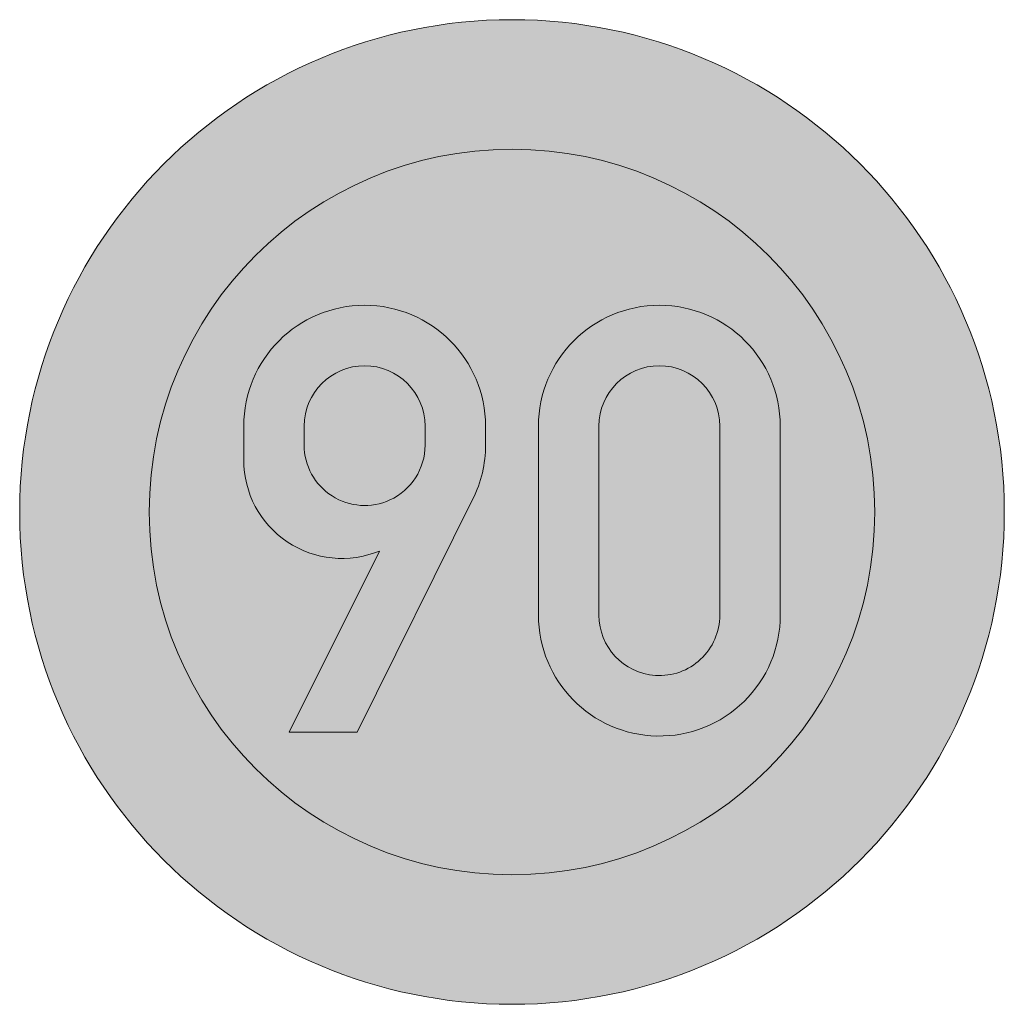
# Model space of a CAD drawing. Header units: metres. Extents: x -0.002 to 0.002, y -0.002 to 0.002.
import ezdxf

# ---------------------------------------------------------------- set-up
doc = ezdxf.new("R2010")
doc.units = ezdxf.units.M
for name, color, linetype, lineweight in [('VKZ_274-59-flf', 1, 'Continuous', 0), ('VKZ_274-59_sym', 7, 'Continuous', 0), ('VKZ_274-59_txt', 7, 'Continuous', 0)]:
    doc.layers.add(name, color=color, linetype=linetype, lineweight=lineweight)

msp = doc.modelspace()

# ---------------------------------------------------------------- hatches: boundary and pattern name
at = {"layer": 'VKZ_274-59-flf'}
h = msp.add_hatch(color=256, dxfattribs=at)
h.dxf.hatch_style = 1
h.paths.add_polyline_path([(-0.002, 0, 1), (0.002, 0, 1)])
h.paths.add_polyline_path([(0.0014737, 0, -1), (-0.0014737, 0, -1)], flags=16)
h.paths.add_polyline_path([(0.0010899, 0.0003487), (0.0010899, -0.0004189, -0.420137), (0.0005888, -0.00091, -0.408315), (0.0001075, -0.0004189), (0.0001075, 0.0003487, -1)], flags=0)
h.paths.add_polyline_path([(0.0008443, 0.0003487), (0.0008443, -0.0004189, -0.433917), (0.0005823, -0.0006639, -0.394781), (0.0003531, -0.0004189), (0.0003531, 0.0003487, -1)], flags=0)
h.paths.add_polyline_path([(-0.0001075, 0.0003487), (-0.0001075, 0.0002719, -0.115666), (-0.0001587, 0.0000536), (-0.0006294, -0.0008947), (-0.0009057, -0.0008947), (-0.0005388, -0.0001585, -0.533873), (-0.0010899, 0.0002105), (-0.0010899, 0.0003487, -1)], flags=0)
h.paths.add_polyline_path([(-0.0003531, 0.0003487), (-0.0003531, 0.0002719, -0.292972), (-0.0004961, 0.0000488, -0.546824), (-0.0008443, 0.0002719), (-0.0008443, 0.0003487, -1)], flags=0)
at = {"layer": 'VKZ_274-59-flf', "true_color": 0xffffff}
h = msp.add_hatch(color=7, dxfattribs=at)
h.dxf.hatch_style = 1
h.paths.add_polyline_path([(-0.0014737, 0, 1), (0.0014737, 0, 1)])
h.paths.add_polyline_path([(-0.0001075, 0.0003487), (-0.0001075, 0.0002719, -0.115666), (-0.0001587, 0.0000536), (-0.0006294, -0.0008947), (-0.0009057, -0.0008947), (-0.0005388, -0.0001585, -0.533873), (-0.0010899, 0.0002105), (-0.0010899, 0.0003487, -1)], flags=16)
h.paths.add_polyline_path([(0.0010899, 0.0003487), (0.0010899, -0.0004189, -0.420137), (0.0005888, -0.00091, -0.408315), (0.0001075, -0.0004189), (0.0001075, 0.0003487, -1)], flags=16)
h.paths.add_polyline_path([(-0.0003531, 0.0003487), (-0.0003531, 0.0002719, -0.292972), (-0.0004961, 0.0000488, -0.546824), (-0.0008443, 0.0002719), (-0.0008443, 0.0003487, -1)], flags=0)
h.paths.add_polyline_path([(0.0008443, 0.0003487), (0.0008443, -0.0004189, -0.433917), (0.0005823, -0.0006639, -0.394781), (0.0003531, -0.0004189), (0.0003531, 0.0003487, -1)], flags=0)
h.paths.add_polyline_path([(0.0008443, 0.0003487, 1), (0.0003531, 0.0003487), (0.0003531, -0.0004189, 0.394781), (0.0005823, -0.0006639, 0.433917), (0.0008443, -0.0004189)], flags=0)
h.paths.add_polyline_path([(-0.0003531, 0.0002719), (-0.0003531, 0.0003487, 1), (-0.0008443, 0.0003487), (-0.0008443, 0.0002719, 0.546824), (-0.0004961, 0.0000488, 0.292972)], flags=0)
h = msp.add_hatch(color=7, dxfattribs=at)
h.dxf.hatch_style = 1
h.paths.add_polyline_path([(-0.0003531, 0.0002719), (-0.0003531, 0.0003487, 1), (-0.0008443, 0.0003487), (-0.0008443, 0.0002719, 0.546824), (-0.0004961, 0.0000488, 0.292972)])
h.paths.add_polyline_path([(0.0008443, 0.0003487, 1), (0.0003531, 0.0003487), (0.0003531, -0.0004189, 0.394781), (0.0005823, -0.0006639, 0.433917), (0.0008443, -0.0004189)])
at = {"layer": 'VKZ_274-59_txt'}
h = msp.add_hatch(color=256, dxfattribs=at)
h.dxf.hatch_style = 1
h.paths.add_polyline_path([(-0.0010899, 0.0003487), (-0.0010899, 0.0002105, 0.533873), (-0.0005388, -0.0001585), (-0.0009057, -0.0008947), (-0.0006294, -0.0008947), (-0.0001587, 0.0000536, 0.115666), (-0.0001075, 0.0002719), (-0.0001075, 0.0003487, 1)])
h.paths.add_polyline_path([(-0.0003531, 0.0003487), (-0.0003531, 0.0002719, -0.292972), (-0.0004961, 0.0000488, -0.546824), (-0.0008443, 0.0002719), (-0.0008443, 0.0003487, -1)], flags=16)
h.paths.add_polyline_path([(0.0001075, 0.0003487), (0.0001075, -0.0004189, 0.408315), (0.0005888, -0.00091, 0.420137), (0.0010899, -0.0004189), (0.0010899, 0.0003487, 1)])
h.paths.add_polyline_path([(0.0008443, 0.0003487), (0.0008443, -0.0004189, -0.433917), (0.0005823, -0.0006639, -0.394781), (0.0003531, -0.0004189), (0.0003531, 0.0003487, -1)], flags=16)

# ---------------------------------------------------------------- linework, layer by layer
at = {"layer": 'VKZ_274-59_sym'}
for radius in [0.002, 0.0014737]:
    msp.add_circle((0, 0), radius, dxfattribs=at)
at = {"layer": 'VKZ_274-59_txt'}
for points in [[(-0.0005388, -0.0001585, -0.533873), (-0.0010899, 0.0002105), (-0.0010899, 0.0003487, -1), (-0.0001075, 0.0003487), (-0.0001075, 0.0002719, -0.115701), (-0.0001587, 0.0000535)], [(-0.0003531, 0.0002719), (-0.0003531, 0.0003487, 1), (-0.0008443, 0.0003487), (-0.0008443, 0.0002719, 0.546824), (-0.0004961, 0.0000488, 0.292972), (-0.0003531, 0.0002719)]]:
    msp.add_lwpolyline(points, format="xyb", dxfattribs=at)
for points in [[(0.0010899, -0.0004189), (0.0010899, 0.0003487, 1), (0.0001075, 0.0003487), (0.0001075, -0.0004189, 0.408315), (0.0005888, -0.00091, 0.420137)], [(0.0003531, -0.0004189, 0.394781), (0.0005823, -0.0006639, 0.433917), (0.0008443, -0.0004189), (0.0008443, 0.0003487, 1), (0.0003531, 0.0003487)]]:
    msp.add_lwpolyline(points, format="xyb", close=True, dxfattribs=at)
msp.add_lwpolyline([(-0.0001587, 0.0000535), (-0.0006294, -0.0008947), (-0.0009057, -0.0008947), (-0.0005388, -0.0001585)], dxfattribs=at)

doc.saveas('drawing.dxf')
